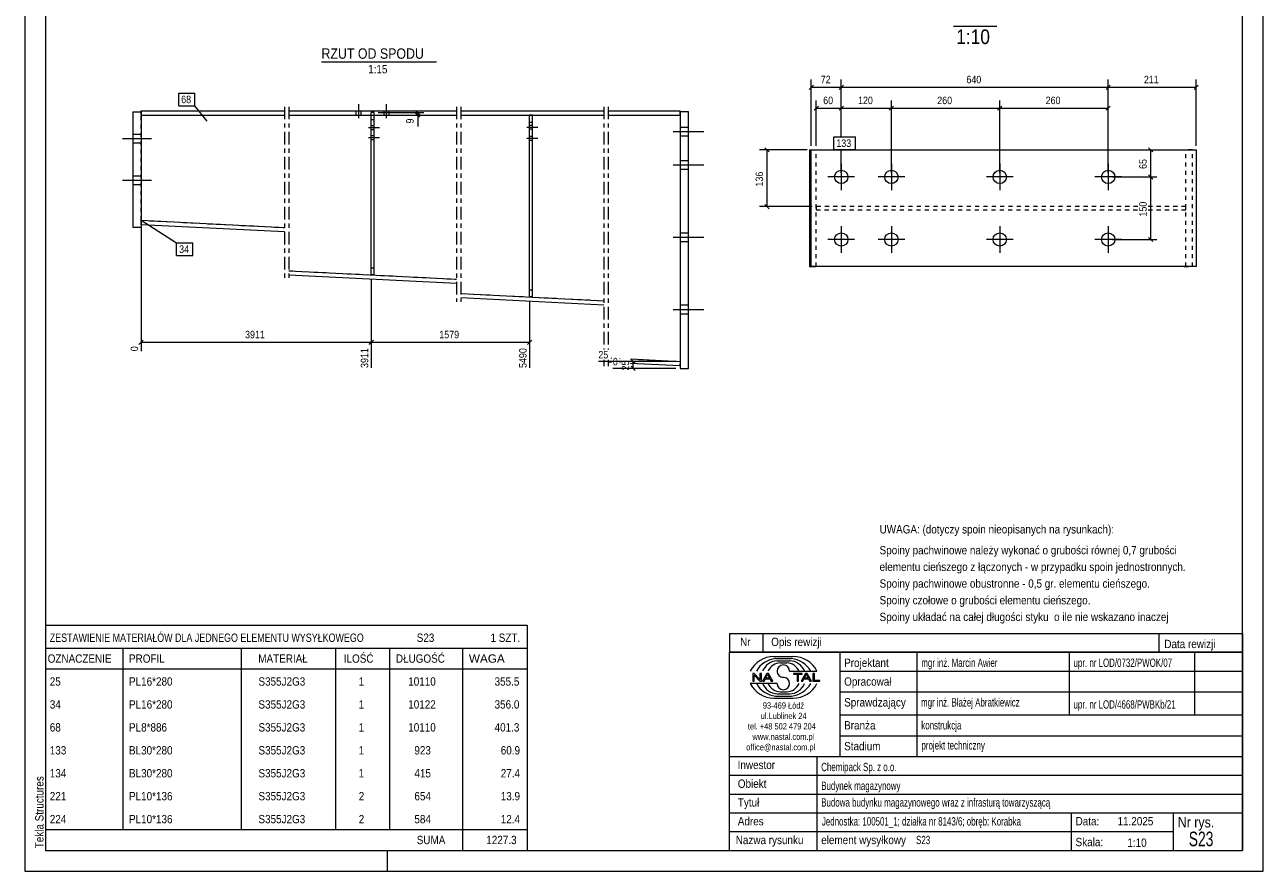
# Model space of a CAD drawing. Header units: millimetres. Extents: x 0 to 297, y 0 to 420.
# Tile 1 of 2: x 0 to 297, y 0 to 203. Entities that reach past the tile are written whole.
import ezdxf

# ---------------------------------------------------------------- set-up
doc = ezdxf.new("R2010")
doc.units = ezdxf.units.MM
for name, pattern in [('XKITLINE00', [0]), ('XKITLINE01', [4, 1, -1, 1, -1]), ('XKITLINE02', [4, 2, -2]), ('XKITLINE03', [6, 3, -1, 1, -1])]:
    doc.linetypes.add(name, pattern=pattern)
for name, color, linetype, lineweight in [('Arkusz rysunku', 3, 'Continuous', 0), ('Element', 2, 'Continuous', 0), ('Inny typ obiektu', 7, 'Continuous', 0), ('Wymiar', 4, 'Continuous', 0), ('Znak elementu', 2, 'Continuous', 0), ('Śruba', 3, 'Continuous', 0)]:
    doc.layers.add(name, color=color, linetype=linetype, lineweight=lineweight)
doc.styles.add('ARIAL', font='ARIAL.TTF')

msp = doc.modelspace()

# ---------------------------------------------------------------- linework, layer by layer
at = {"layer": 'Arkusz rysunku', "linetype": 'XKITLINE00', "lineweight": 0}
for p, q in [((0, 420), (0, 0)), ((297, 0), (297, 420)), ((5, 415), (5, 5)), ((292, 5), (292, 415)), ((5, 5), (292, 5)), ((87, 0), (87, 5)), ((0, 0), (297, 0))]:
    msp.add_line(p, q, dxfattribs=at)
at = {"layer": 'Element', "linetype": 'XKITLINE00', "lineweight": 0}
for p, q in [((25.9, 182.12), (27.9, 182.12)), ((25.9, 182.12), (25.9, 154.45)), ((27.9, 181.32), (27.9, 182.39)), ((27.9, 182.39), (62.3, 182.39)), ((27.9, 182.12), (27.9, 154.45)), ((27.9, 181.32), (62.3, 181.32)), ((63.3, 182.39), (103.57, 182.39)), ((63.3, 181.32), (103.57, 181.32)), ((83.09, 143.01), (83.09, 181.92)), ((83.76, 181.92), (83.09, 181.92)), ((83.76, 143.01), (83.76, 181.92)), ((104.57, 182.39), (138.9, 182.39)), ((104.57, 181.32), (138.9, 181.32)), ((121.07, 137.72), (121.07, 181.32)), ((121.73, 181.32), (121.07, 181.32)), ((121.73, 137.72), (121.73, 181.32)), ((139.9, 182.39), (157.15, 182.39)), ((139.9, 181.32), (157.15, 181.32)), ((157.15, 181.32), (157.15, 182.39)), ((159.15, 182.12), (157.15, 182.12)), ((157.15, 182.12), (157.15, 120.59)), ((159.15, 120.59), (159.15, 182.12)), ((188.22, 173), (188.62, 173)), ((188.22, 173), (188.22, 145)), ((188.62, 145), (188.62, 173)), ((188.62, 173), (280.92, 173)), ((280.92, 173), (280.92, 145)), ((25.9, 154.45), (27.9, 154.45)), ((27.9, 156.1), (27.95, 156.1)), ((27.9, 155.03), (27.95, 156.1)), ((62.3, 153.31), (27.9, 155.03)), ((27.95, 156.1), (62.3, 154.37)), ((63.3, 144), (103.57, 141.98)), ((103.57, 140.91), (63.3, 142.93)), ((83.76, 143.01), (83.09, 143.01)), ((188.22, 145), (188.62, 145)), ((280.92, 145), (188.62, 145)), ((104.57, 138.55), (138.9, 136.83)), ((138.9, 135.76), (104.57, 137.48)), ((121.73, 137.72), (121.07, 137.72)), ((140.68, 122.01), (139.9, 122.05)), ((140.58, 123.09), (140.68, 123.08)), ((142.74, 122.98), (142.78, 122.98)), ((142.78, 121.91), (142.74, 121.91)), ((145.3, 122.85), (157.15, 122.25)), ((157.09, 121.19), (145.3, 121.78)), ((157.15, 122.25), (157.09, 121.19)), ((157.15, 120.59), (159.15, 120.59))]:
    msp.add_line(p, q, dxfattribs=at)
at = {"layer": 'Element', "linetype": 'XKITLINE01', "lineweight": 0}
for p, q in [((27.9, 156.1), (27.9, 181.32)), ((27.9, 181.32), (62.3, 181.32)), ((63.3, 181.32), (103.57, 181.32)), ((83.76, 181.92), (83.09, 181.92)), ((83.09, 143.01), (83.09, 181.92)), ((83.76, 143.01), (83.76, 181.92)), ((104.57, 181.32), (138.9, 181.32)), ((121.73, 181.32), (121.07, 181.32)), ((121.07, 137.72), (121.07, 181.32)), ((121.73, 137.72), (121.73, 181.32)), ((139.9, 181.32), (157.15, 181.32)), ((157.15, 181.32), (157.15, 122.25)), ((83.09, 180.25), (83.76, 180.25)), ((83.09, 180.25), (83.76, 180.25)), ((121.07, 179.65), (121.73, 179.65)), ((121.07, 179.65), (121.73, 179.65)), ((188.62, 173), (189.82, 173)), ((189.82, 145), (189.82, 173)), ((280.02, 173), (278.04, 173)), ((278.42, 145), (278.42, 173)), ((280.02, 145), (280.02, 173)), ((189.82, 159.4), (189.82, 158.6)), ((266.9, 159.4), (189.82, 159.4)), ((189.82, 158.6), (266.9, 158.6)), ((278.42, 159.4), (269.42, 159.4)), ((269.42, 158.6), (278.42, 158.6)), ((278.42, 158.6), (278.42, 159.4)), ((27.95, 156.1), (62.3, 154.37)), ((63.3, 144), (103.57, 141.98)), ((83.09, 144.67), (83.76, 144.67)), ((83.09, 144.67), (83.76, 144.67)), ((83.09, 143.01), (83.76, 143.01)), ((188.62, 145), (189.82, 145)), ((278.04, 145), (280.02, 145)), ((104.57, 138.55), (138.9, 136.83)), ((121.07, 139.39), (121.73, 139.39)), ((121.07, 139.39), (121.73, 139.39)), ((121.07, 137.72), (121.73, 137.72)), ((140.58, 123.09), (140.68, 123.08)), ((142.74, 122.98), (142.78, 122.98)), ((145.3, 122.85), (157.15, 122.25))]:
    msp.add_line(p, q, dxfattribs=at)
at = {"layer": 'Element', "linetype": 'XKITLINE03', "lineweight": 0}
for p, q in [((62.3, 183.32), (62.3, 142)), ((63.3, 183.32), (63.3, 142)), ((103.57, 183.32), (103.57, 136.55)), ((104.57, 183.32), (104.57, 136.55)), ((138.9, 183.32), (138.9, 125.13)), ((139.9, 183.32), (139.9, 125.13)), ((138.9, 122.61), (138.9, 121.12)), ((139.9, 122.61), (139.9, 121.12))]:
    msp.add_line(p, q, dxfattribs=at)
at = {"layer": 'Inny typ obiektu', "linetype": 'XKITLINE00', "lineweight": 0}
for p, q in [((222.71, 202.62), (233.11, 202.62)), ((71.15, 194.09), (98.74, 194.09)), ((5, 59), (5, 53.5)), ((5, 59), (120.5, 59)), ((120.5, 59), (120.5, 53.5)), ((169, 57), (169, 52.5)), ((169, 57), (292, 57)), ((177, 57), (177, 52.5)), ((272, 57), (272, 52.5)), ((292, 57), (292, 52.5)), ((5, 53.5), (5, 48.5)), ((5, 53.5), (120.5, 53.5)), ((23.5, 53.5), (23.5, 48.5)), ((52, 48.5), (52, 53.5)), ((74.5, 53.5), (74.5, 48.5)), ((87.5, 53.5), (87.5, 48.5)), ((105, 53.5), (105, 48.5)), ((120.5, 53.5), (120.5, 48.5)), ((292, 52.5), (169, 52.5)), ((169, 5), (169, 52.5)), ((169, 52.5), (292, 52.5)), ((179.62, 51.49), (184.23, 51.5)), ((180.07, 50.99), (183.86, 51)), ((180.46, 50.49), (183.45, 50.49)), ((195.5, 52.5), (195.5, 27.5)), ((214, 27.5), (214, 52.5)), ((250.5, 52.5), (250.5, 37.5)), ((280.5, 52.5), (280.5, 37.5)), ((292, 52.5), (292, 5)), ((5, 48.5), (120.5, 48.5)), ((5, 48.5), (5, 43)), ((23.5, 48.5), (23.5, 43)), ((52, 43), (52, 48.5)), ((74.5, 48.5), (74.5, 43)), ((87.5, 48.5), (87.5, 43)), ((105, 48.5), (105, 43)), ((120.5, 48.5), (120.5, 43)), ((181.2, 49.98), (182.73, 49.99)), ((183.42, 47.99), (189.98, 47.99)), ((195.5, 48), (292, 48)), ((180.43, 45.01), (174, 45.01)), ((174.93, 47.44), (174.57, 47.44)), ((174.57, 47.44), (174.57, 45.56)), ((174.57, 45.56), (174.9, 45.56)), ((174.9, 47.04), (176.29, 45.56)), ((174.9, 45.56), (174.9, 47.04)), ((176.31, 45.96), (174.93, 47.44)), ((176.29, 45.56), (176.65, 45.56)), ((176.65, 47.44), (176.31, 47.44)), ((176.31, 47.44), (176.31, 45.96)), ((176.65, 45.56), (176.65, 47.44)), ((177.96, 47.44), (176.94, 45.56)), ((176.94, 45.56), (177.31, 45.56)), ((177.31, 45.56), (177.61, 46.13)), ((177.61, 46.13), (178.71, 46.13)), ((177.71, 46.33), (178.14, 47.24)), ((178.6, 46.33), (177.71, 46.33)), ((178.33, 47.44), (177.96, 47.44)), ((178.14, 47.24), (178.6, 46.33)), ((179.41, 45.56), (178.33, 47.44)), ((178.71, 46.13), (179.02, 45.56)), ((179.02, 45.56), (179.41, 45.56)), ((186.43, 47.44), (184.34, 47.44)), ((184.34, 47.44), (184.34, 47.22)), ((184.34, 47.22), (185.21, 47.22)), ((185.21, 47.22), (185.21, 45.56)), ((185.21, 45.56), (185.56, 45.56)), ((185.56, 45.56), (185.56, 47.22)), ((185.56, 47.22), (186.43, 47.22)), ((187.21, 47.44), (186.2, 45.56)), ((186.2, 45.56), (186.57, 45.56)), ((186.43, 47.22), (186.43, 47.44)), ((186.57, 45.56), (186.86, 46.13)), ((186.86, 46.13), (187.96, 46.13)), ((186.96, 46.33), (187.39, 47.24)), ((187.86, 46.33), (186.96, 46.33)), ((187.59, 47.44), (187.21, 47.44)), ((187.4, 47.24), (187.39, 47.24)), ((187.4, 47.24), (187.86, 46.33)), ((188.67, 45.56), (187.59, 47.44)), ((187.96, 46.13), (188.27, 45.56)), ((188.27, 45.56), (188.67, 45.56)), ((189.36, 47.44), (189.01, 47.44)), ((189.01, 47.44), (189.01, 45.56)), ((189.01, 45.56), (190.66, 45.56)), ((189.36, 45.78), (189.36, 47.44)), ((190.66, 45.78), (189.36, 45.78)), ((190.66, 45.56), (190.66, 45.78)), ((5, 43), (5, 37.5)), ((23.5, 43), (23.5, 37.5)), ((52, 37.5), (52, 43)), ((74.5, 43), (74.5, 37.5)), ((87.5, 43), (87.5, 37.5)), ((105, 43), (105, 37.5)), ((120.5, 43), (120.5, 37.5)), ((180.07, 42.01), (183.86, 42)), ((180.46, 42.51), (183.45, 42.51)), ((181.2, 43.02), (182.73, 43.01)), ((195.5, 43), (292, 43)), ((179.62, 41.51), (184.23, 41.5)), ((5, 37.5), (5, 32)), ((23.5, 37.5), (23.5, 32)), ((52, 32), (52, 37.5)), ((74.5, 37.5), (74.5, 32)), ((87.5, 37.5), (87.5, 32)), ((105, 37.5), (105, 32)), ((120.5, 37.5), (120.5, 32)), ((195.5, 37.5), (292, 37.5)), ((5, 32), (5, 26.5)), ((23.5, 32), (23.5, 26.5)), ((52, 26.5), (52, 32)), ((74.5, 32), (74.5, 26.5)), ((87.5, 32), (87.5, 26.5)), ((105, 32), (105, 26.5)), ((120.5, 32), (120.5, 26.5)), ((195.5, 32.5), (292, 32.5)), ((169, 27.5), (292, 27.5)), ((190, 5), (190, 27.5)), ((5, 26.5), (5, 21)), ((23.5, 26.5), (23.5, 21)), ((52, 21), (52, 26.5)), ((74.5, 26.5), (74.5, 21)), ((87.5, 26.5), (87.5, 21)), ((105, 26.5), (105, 21)), ((120.5, 26.5), (120.5, 21)), ((5, 21), (5, 15.5)), ((23.5, 21), (23.5, 15.5)), ((52, 15.5), (52, 21)), ((74.5, 21), (74.5, 15.5)), ((87.5, 21), (87.5, 15.5)), ((105, 21), (105, 15.5)), ((120.5, 21), (120.5, 15.5)), ((169, 23), (292, 23)), ((169, 18.5), (292, 18.5)), ((5, 15.5), (5, 10)), ((23.5, 15.5), (23.5, 10)), ((52, 10), (52, 15.5)), ((74.5, 15.5), (74.5, 10)), ((87.5, 15.5), (87.5, 10)), ((105, 15.5), (105, 10)), ((120.5, 15.5), (120.5, 10)), ((169, 14), (292, 14)), ((251, 5), (251, 14)), ((275.5, 5), (275.5, 14)), ((5, 10), (5, 5)), ((5, 10), (120.5, 10)), ((105, 10), (105, 5)), ((120.5, 10), (120.5, 5)), ((169, 9.5), (275.5, 9.5)), ((5, 5), (120.5, 5)), ((169, 5), (292, 5))]:
    msp.add_line(p, q, dxfattribs=at)
for centre, radius, start, end in [((179.72, 45.08), 6.42, 90.8317, 153.0136), ((180.67, 45), 6.02, 95.7347, 150.2266), ((183.22, 46.41), 4.08, 22.7023, 86.7527), ((183.24, 44.98), 6.04, 29.8256, 84.1252), ((184.25, 45.07), 6.43, 27.0191, 90.199), ((180.7, 46.42), 4.07, 93.3428, 157.3393), ((181.33, 46.6), 3.38, 92.229, 155.8008), ((181.92, 47.99), 1.49, 0.0741, 179.9259), ((181.92, 47.99), 1.49, 179.9259, 270), ((182.59, 46.6), 3.39, 24.2351, 87.5913), ((179.72, 47.92), 6.42, 206.9864, 269.1683), ((180.67, 48), 6.02, 209.7734, 264.2653), ((180.7, 46.58), 4.07, 202.6607, 266.6572), ((181.33, 46.4), 3.38, 204.1992, 267.771), ((181.92, 45.01), 1.49, 180.0741, 359.9259), ((181.92, 45), 1.49, 0.0741, 90), ((182.59, 46.4), 3.39, 272.4087, 335.7649), ((183.22, 46.59), 4.08, 273.2473, 337.2977), ((183.24, 48.02), 6.04, 275.8748, 330.1744), ((184.25, 47.93), 6.43, 269.801, 332.9809)]:
    msp.add_arc(centre, radius, start, end, dxfattribs=at)
at = {"layer": 'Wymiar', "linetype": 'XKITLINE00', "lineweight": 0}
for p, q in [((189.13, 188.51), (188.11, 187.49)), ((188.62, 174), (188.62, 189.86)), ((188.62, 188), (195.82, 188)), ((196.33, 188.51), (195.31, 187.49)), ((196.33, 188.51), (195.31, 187.49)), ((195.82, 176.1), (195.82, 189.86)), ((195.82, 176.1), (195.82, 189.86)), ((195.82, 188), (259.82, 188)), ((260.33, 188.51), (259.31, 187.49)), ((260.33, 188.51), (259.31, 187.49)), ((259.82, 167.5), (259.82, 189.86)), ((259.82, 167.5), (259.82, 189.86)), ((259.82, 188), (280.92, 188)), ((281.43, 188.51), (280.41, 187.49)), ((280.92, 174), (280.92, 189.86)), ((189.82, 174), (189.82, 184.86)), ((195.82, 176.1), (195.82, 184.86)), ((195.82, 176.1), (195.82, 184.86)), ((207.82, 167.5), (207.82, 184.86)), ((207.82, 167.5), (207.82, 184.86)), ((233.82, 167.5), (233.82, 184.86)), ((233.82, 167.5), (233.82, 184.86)), ((259.82, 167.5), (259.82, 184.86)), ((84.76, 181.92), (95.67, 181.92)), ((84.76, 181.32), (95.67, 181.32)), ((93.72, 182.43), (94.74, 181.41)), ((93.72, 181.83), (94.74, 180.81)), ((94.23, 181.32), (94.23, 181.92)), ((94.23, 181.32), (94.23, 178.63)), ((94.23, 181.32), (94.23, 178.63)), ((190.33, 183.51), (189.31, 182.49)), ((189.82, 183), (195.82, 183)), ((196.33, 183.51), (195.31, 182.49)), ((196.33, 183.51), (195.31, 182.49)), ((195.82, 183), (207.82, 183)), ((208.33, 183.51), (207.31, 182.49)), ((208.33, 183.51), (207.31, 182.49)), ((207.82, 183), (233.82, 183)), ((234.33, 183.51), (233.31, 182.49)), ((234.33, 183.51), (233.31, 182.49)), ((233.82, 183), (259.82, 183)), ((260.33, 183.51), (259.31, 182.49)), ((27.9, 180.32), (27.9, 124.7)), ((187.62, 173), (176.16, 173)), ((177.51, 173.51), (178.53, 172.49)), ((178.02, 159.4), (178.02, 173)), ((190.82, 173), (271.46, 173)), ((195.82, 167.5), (195.82, 173.1)), ((195.82, 167.5), (195.82, 173.1)), ((195.82, 167.5), (195.82, 173.1)), ((195.82, 167.5), (195.82, 173.1)), ((269.51, 173.51), (270.53, 172.49)), ((270.02, 166.5), (270.02, 173)), ((260.82, 166.5), (271.46, 166.5)), ((260.82, 166.5), (271.46, 166.5)), ((269.51, 167.01), (270.53, 165.99)), ((269.51, 167.01), (270.53, 165.99)), ((270.02, 151.5), (270.02, 166.5)), ((188.82, 159.4), (176.16, 159.4)), ((177.51, 159.91), (178.53, 158.89)), ((260.82, 151.5), (271.46, 151.5)), ((269.51, 152.01), (270.53, 150.99)), ((83.09, 142.01), (83.09, 120.69)), ((83.09, 142.01), (83.09, 120.69)), ((121.07, 136.72), (121.07, 120.69)), ((28.41, 127.36), (27.39, 126.34)), ((27.9, 126.85), (83.09, 126.85)), ((83.6, 127.36), (82.58, 126.34)), ((83.6, 127.36), (82.63, 126.39)), ((83.09, 126.85), (121.07, 126.85)), ((121.58, 127.36), (120.56, 126.34)), ((156.15, 122.25), (137.55, 122.25)), ((145.39, 122.76), (146.41, 121.74)), ((145.9, 120.59), (145.9, 122.25)), ((156.15, 120.59), (141.04, 120.59)), ((145.39, 121.1), (146.41, 120.08))]:
    msp.add_line(p, q, dxfattribs=at)
at = {"layer": 'Znak elementu', "linetype": 'XKITLINE00', "lineweight": 0}
for p, q in [((36.91, 186.59), (40.78, 186.59)), ((36.91, 183.59), (36.91, 186.59)), ((40.78, 183.59), (40.78, 186.59)), ((36.91, 183.59), (40.78, 183.59)), ((43.78, 179.9), (40.78, 183.59)), ((194.02, 176.1), (199.22, 176.1)), ((194.02, 173.1), (194.02, 176.1)), ((199.22, 173.1), (199.22, 176.1)), ((194.02, 173.1), (199.22, 173.1)), ((27.95, 156.1), (36.42, 150.68)), ((36.42, 150.68), (40.29, 150.68)), ((36.42, 147.68), (36.42, 150.68)), ((40.29, 147.68), (40.29, 150.68)), ((36.42, 147.68), (40.29, 147.68))]:
    msp.add_line(p, q, dxfattribs=at)
at = {"layer": 'Śruba', "linetype": 'XKITLINE00', "lineweight": 0}
for p, q in [((79.5, 181.32), (79.5, 182.39)), ((79.5, 181.32), (79.5, 182.39)), ((80.1, 180.59), (80.1, 183.92)), ((80.1, 180.59), (80.1, 183.92)), ((80.7, 181.32), (80.7, 182.39)), ((80.7, 181.32), (80.7, 182.39)), ((86.17, 181.32), (86.17, 182.39)), ((86.17, 181.32), (86.17, 182.39)), ((86.77, 180.59), (86.77, 183.92)), ((86.77, 180.59), (86.77, 183.92)), ((87.37, 181.32), (87.37, 182.39)), ((87.37, 181.32), (87.37, 182.39)), ((85.09, 178.25), (82.42, 178.25)), ((83.76, 178.72), (83.09, 178.72)), ((123.07, 178.39), (120.4, 178.39)), ((121.73, 178.85), (121.07, 178.85)), ((159.15, 178.39), (157.15, 178.39)), ((159.15, 178.39), (157.15, 178.39)), ((23.43, 175.72), (30.37, 175.72)), ((23.43, 175.72), (30.37, 175.72)), ((25.9, 176.79), (27.9, 176.79)), ((25.9, 176.79), (27.9, 176.79)), ((85.09, 175.85), (82.42, 175.85)), ((83.76, 177.79), (83.09, 177.79)), ((83.76, 176.32), (83.09, 176.32)), ((83.76, 175.39), (83.09, 175.39)), ((123.07, 175.72), (120.4, 175.72)), ((121.73, 177.92), (121.07, 177.92)), ((121.73, 176.19), (121.07, 176.19)), ((121.73, 175.25), (121.07, 175.25)), ((162.81, 177.32), (155.48, 177.32)), ((162.81, 177.32), (155.48, 177.32)), ((159.15, 176.25), (157.15, 176.25)), ((159.15, 176.25), (157.15, 176.25)), ((25.9, 174.65), (27.9, 174.65)), ((25.9, 174.65), (27.9, 174.65)), ((162.81, 169.32), (155.48, 169.32)), ((162.81, 169.32), (155.48, 169.32)), ((159.15, 170.39), (157.15, 170.39)), ((159.15, 170.39), (157.15, 170.39)), ((195.82, 169.7), (195.82, 163.3)), ((207.82, 169.7), (207.82, 163.3)), ((233.82, 169.7), (233.82, 163.3)), ((259.82, 169.7), (259.82, 163.3)), ((25.9, 166.79), (27.9, 166.79)), ((25.9, 166.79), (27.9, 166.79)), ((159.15, 168.25), (157.15, 168.25)), ((159.15, 168.25), (157.15, 168.25)), ((199.02, 166.5), (192.62, 166.5)), ((211.02, 166.5), (204.62, 166.5)), ((237.02, 166.5), (230.62, 166.5)), ((263.02, 166.5), (256.62, 166.5)), ((23.43, 165.72), (30.37, 165.72)), ((23.43, 165.72), (30.37, 165.72)), ((25.9, 164.65), (27.9, 164.65)), ((25.9, 164.65), (27.9, 164.65)), ((195.82, 154.7), (195.82, 148.3)), ((207.82, 154.7), (207.82, 148.3)), ((233.82, 154.7), (233.82, 148.3)), ((259.82, 154.7), (259.82, 148.3)), ((162.81, 151.99), (155.48, 151.99)), ((162.81, 151.99), (155.48, 151.99)), ((159.15, 153.05), (157.15, 153.05)), ((159.15, 153.05), (157.15, 153.05)), ((199.02, 151.5), (192.62, 151.5)), ((211.02, 151.5), (204.62, 151.5)), ((237.02, 151.5), (230.62, 151.5)), ((263.02, 151.5), (256.62, 151.5)), ((159.15, 150.92), (157.15, 150.92)), ((159.15, 150.92), (157.15, 150.92)), ((162.81, 134.65), (155.48, 134.65)), ((162.81, 134.65), (155.48, 134.65)), ((159.15, 135.72), (157.15, 135.72)), ((159.15, 135.72), (157.15, 135.72)), ((159.15, 133.59), (157.15, 133.59)), ((159.15, 133.59), (157.15, 133.59))]:
    msp.add_line(p, q, dxfattribs=at)
at = {"layer": 'Śruba', "linetype": 'XKITLINE02', "lineweight": 0}
for p, q in [((85.09, 178.25), (82.42, 178.25)), ((83.76, 178.72), (83.09, 178.72)), ((123.07, 178.39), (120.4, 178.39)), ((121.73, 178.85), (121.07, 178.85)), ((85.09, 175.85), (82.42, 175.85)), ((83.76, 177.79), (83.09, 177.79)), ((83.76, 176.32), (83.09, 176.32)), ((83.76, 175.39), (83.09, 175.39)), ((123.07, 175.72), (120.4, 175.72)), ((121.73, 177.92), (121.07, 177.92)), ((121.73, 176.19), (121.07, 176.19)), ((121.73, 175.25), (121.07, 175.25))]:
    msp.add_line(p, q, dxfattribs=at)
at = {"layer": 'Śruba', "linetype": 'XKITLINE00', "lineweight": 0}
for centre in [(195.82, 166.5), (207.82, 166.5), (233.82, 166.5), (259.82, 166.5), (195.82, 151.5), (207.82, 151.5), (233.82, 151.5), (259.82, 151.5)]:
    msp.add_circle(centre, 1.6, dxfattribs=at)

# ---------------------------------------------------------------- texts
at = {"layer": 'Arkusz rysunku', "style": 'ARIAL', "width": 0.85}
msp.add_text('Tekla Structures', height=2, rotation=90, dxfattribs=at).set_placement((4.5, 5.5))
at = {"layer": 'Inny typ obiektu', "style": 'ARIAL'}
for s, height, width, p in [('1:10', 3.5, 0.85, (223.37, 198.37)), ('RZUT OD SPODU', 2.5, 0.85, (71.15, 194.84)), ('1:15', 2, 0.85, (82.35, 191.34)), ('UWAGA: (dotyczy spoin nieopisanych na rysunkach):', 2, 0.85, (205, 81)), ('Spoiny pachwinowe należy wykonać o grubości równej 0,7 grubości', 2, 0.85, (205, 76)), ('elementu cieńszego z łączonych - w przypadku spoin jednostronnych.', 2, 0.85, (205, 72)), ('Spoiny pachwinowe obustronne - 0,5 gr. elementu cieńszego.', 2, 0.85, (205, 68)), ('Spoiny czołowe o grubości elementu cieńszego.', 2, 0.85, (205, 64)), ('Spoiny układać na całej długości styku  o ile nie wskazano inaczej', 2, 0.85, (205, 60)), ('ZESTAWIENIE MATERIAŁÓW DLA JEDNEGO ELEMENTU WYSYŁKOWEGO', 2, 0.765, (6, 55)), ('S23', 2, 0.85, (94, 55)), ('1', 2, 0.85, (111.69, 55)), (' SZT.', 2, 0.85, (113, 55)), ('Nr', 2, 0.85, (171.54, 54)), ('Opis rewizji', 2, 0.85, (179, 54)), ('Data rewizji', 2, 0.85, (273.28, 53.5)), ('OZNACZENIE', 2, 0.85, (5.5, 50)), ('PROFIL', 2, 0.85, (25, 50)), ('MATERIAŁ', 2, 0.85, (56, 50)), ('ILOŚĆ', 2, 0.85, (76.5, 50)), ('DŁUGOŚĆ', 2, 0.85, (89, 50)), ('WAGA', 2, 1.008832, (106.5, 50)), ('Projektant', 2, 0.85, (196.5, 49)), ('mgr inż. Marcin Awier', 2, 0.68, (215, 49)), ('upr. nr LOD/0732/PWOK/07', 2, 0.68, (251.5, 49)), ('25', 2, 0.85, (6, 44.5)), ('PL16*280', 2, 0.85, (25, 44.5)), ('S355J2G3', 2, 0.85, (56.04, 44.5)), ('1', 2, 0.85, (80.09, 44.5)), ('10110', 2, 0.85, (91.96, 44.5)), ('355.5', 2, 0.85, (112.67, 44.5)), ('Opracował', 2, 0.85, (196.5, 44.5)), ('Sprawdzający', 2, 0.85, (196.5, 39.5)), ('mgr inż. Błażej Abratkiewicz', 2, 0.68, (214.94, 39.5)), ('34', 2, 0.85, (6, 39)), ('PL16*280', 2, 0.85, (25, 39)), ('S355J2G3', 2, 0.85, (56.04, 39)), ('1', 2, 0.85, (80.09, 39)), ('10122', 2, 0.85, (91.96, 39)), ('356.0', 2, 0.85, (112.67, 39)), ('93-469 Łódź', 1.5, 0.85, (177, 39)), ('upr. nr LOD/4668/PWBKb/21', 2, 0.68, (251.5, 39)), ('PL8*886', 2, 0.85, (25, 33.5)), ('ul.Lublinek 24', 1.5, 0.85, (176.5, 36.5)), ('Branża', 2, 0.85, (196.5, 34)), ('konstrukcja', 2, 0.68, (215, 34)), ('68', 2, 0.85, (6, 33.5)), ('S355J2G3', 2, 0.85, (56.04, 33.5)), ('1', 2, 0.85, (80.09, 33.5)), ('10110', 2, 0.85, (91.96, 33.5)), ('401.3', 2, 0.85, (112.67, 33.5)), ('tel. +48 502 479 204', 1.5, 0.85, (173.41, 34)), ('www.nastal.com.pl', 1.5, 0.85, (174.5, 31.5)), ('133', 2, 0.85, (6, 28)), ('BL30*280', 2, 0.85, (25, 28)), ('S355J2G3', 2, 0.85, (56.04, 28)), ('1', 2, 0.85, (80.09, 28)), ('923', 2, 0.85, (93.44, 28)), ('60.9', 2, 0.85, (114.15, 28)), ('office@nastal.com.pl', 1.5, 0.85, (173, 29)), ('Stadium', 2, 0.85, (196.5, 29)), ('projekt techniczny', 2, 0.68, (215.04, 29.19)), ('134', 2, 0.85, (6, 22.5)), ('BL30*280', 2, 0.85, (25, 22.5)), ('S355J2G3', 2, 0.85, (56.04, 22.5)), ('1', 2, 0.85, (80.09, 22.5)), ('415', 2, 0.85, (93.44, 22.5)), ('27.4', 2, 0.85, (114.15, 22.5)), ('Inwestor', 2, 0.85, (170.96, 24.5)), ('Chemipack Sp. z o.o.', 2, 0.68, (191, 24)), ('Obiekt', 2, 0.85, (171, 20)), ('Budynek magazynowy', 2, 0.68, (191, 19.5)), ('221', 2, 0.85, (6, 17)), ('PL10*136', 2, 0.85, (25, 17)), ('S355J2G3', 2, 0.85, (56.04, 17)), ('2', 2, 0.85, (80.09, 17)), ('654', 2, 0.85, (93.44, 17)), ('13.9', 2, 0.85, (114.15, 17)), ('Tytuł', 2, 0.85, (171, 15.5)), ('Budowa budynku magazynowego wraz z infrasturą towarzyszącą', 2, 0.68, (191, 15.5)), ('224', 2, 0.85, (6, 11.5)), ('PL10*136', 2, 0.85, (25, 11.5)), ('S355J2G3', 2, 0.85, (56.04, 11.5)), ('2', 2, 0.85, (80.09, 11.5)), ('584', 2, 0.85, (93.44, 11.5)), ('12.4', 2, 0.85, (114.15, 11.5)), ('Adres', 2, 0.85, (171, 11)), ('Jednostka: 100501_1; działka nr 8143/6; obręb: Korabka', 2, 0.68, (191.16, 10.96)), ('Data:', 2, 0.85, (252, 11)), ('11.2025', 2, 0.85, (262.06, 11)), ('Nr rys.', 2.5, 0.85, (276.5, 10.5)), ('S23', 3.5, 0.68, (279.14, 6)), ('SUMA', 2, 0.85, (94, 6.5)), ('1227.3', 2, 0.85, (110.68, 6.5)), ('Nazwa rysunku', 2, 0.85, (170.5, 6.5)), ('element wysyłkowy', 2, 0.85, (191, 6.5)), ('S23', 2, 0.68, (213.75, 6.5)), ('Skala:', 2, 0.85, (252, 6)), ('1:10', 2, 0.85, (264.42, 5.85))]:
    msp.add_text(s, height=height, dxfattribs=dict(at, width=width)).set_placement(p)
at = {"layer": 'Wymiar', "style": 'ARIAL', "width": 0.85}
for s, p in [('72', (190.88, 188.96)), ('640', (225.82, 188.96)), ('211', (268.37, 188.96)), ('60', (191.48, 183.96)), ('120', (199.82, 183.96)), ('260', (218.82, 183.96)), ('260', (244.82, 183.96)), ('3911', (52.83, 127.81)), ('1579', (99.41, 127.81)), ('25', (137.55, 122.97)), ('0', (141.04, 121.31))]:
    msp.add_text(s, height=1.8, dxfattribs=at).set_placement(p)
for s, p in [('9', (93.27, 179.31)), ('65', (269.06, 168.41)), ('136', (177.06, 164.2)), ('150', (269.06, 157)), ('0', (27.18, 124.7)), ('3911', (82.37, 120.69)), ('5490', (120.35, 120.69)), ('25', (144.94, 120.09))]:
    msp.add_text(s, height=1.8, rotation=90.0002, dxfattribs=at).set_placement(p)
at = {"layer": 'Znak elementu', "style": 'ARIAL', "width": 0.85}
for s, p in [('68', (37.51, 184.19)), ('133', (194.62, 173.7)), ('34', (37.02, 148.28))]:
    msp.add_text(s, height=1.8, dxfattribs=at).set_placement(p)

doc.saveas('drawing.dxf')
